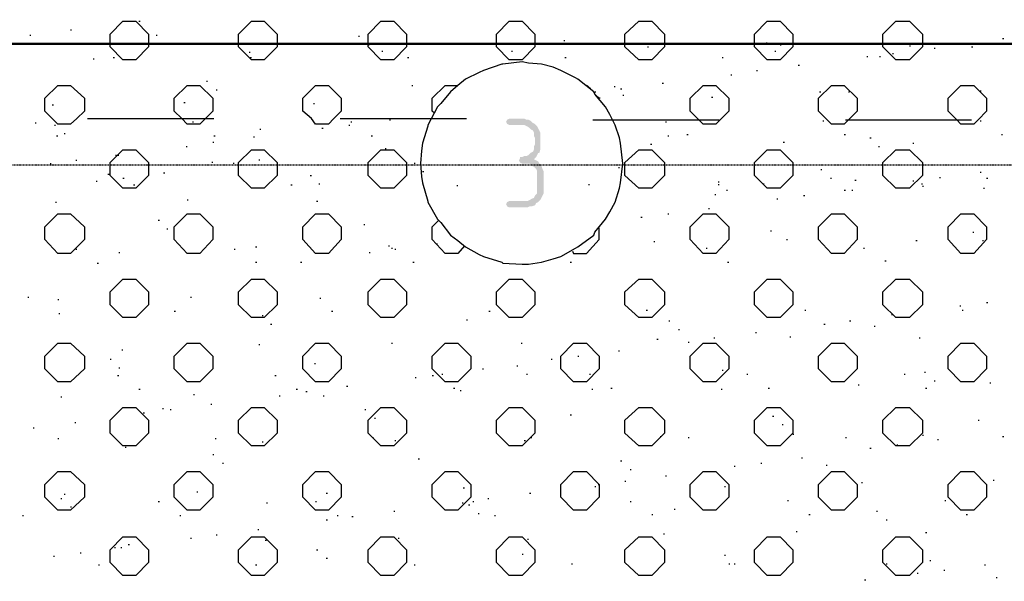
# Model space of a CAD drawing. Header units: millimetres. Extents: x -93479 to 1057970, y -66333 to 172656.
# Tile 49 of 145: x 149548 to 153445, y 47836 to 50060. Entities that reach past the tile are written whole.
import ezdxf

# ---------------------------------------------------------------- set-up
doc = ezdxf.new("R2010")
doc.units = ezdxf.units.MM
doc.linetypes.add('01 Штриховая _4 мм_', pattern=[6, 3.5, -2.5])
doc.layers.add('PDF _Геометрия', color=7, linetype='Continuous')
doc.layers.add('PDF _Сплошная заливка', color=7, linetype='Continuous')
doc.layers.add('РАЗМЕРЫ', color=7, linetype='Continuous', lineweight=9)

# ---------------------------------------------------------------- blocks, each defined once
blk = doc.blocks.new('геология 1')
at = {"layer": 'PDF _Сплошная заливка', "transparency": 33554559}
blk.add_hatch(color=7, dxfattribs=at).paths.add_polyline_path([(10.2884, -10.4786), (10.2684, -10.4786), (10.2651, -10.4803), (10.2634, -10.4836), (10.2651, -10.487), (10.2684, -10.4886), (10.2917, -10.4886), (10.2951, -10.4903), (10.2984, -10.492), (10.3017, -10.4953), (10.3051, -10.497), (10.3067, -10.5003), (10.3067, -10.5053), (10.3084, -10.5086), (10.3084, -10.5186), (10.3067, -10.522), (10.3067, -10.527), (10.3051, -10.5303), (10.3017, -10.532), (10.2984, -10.5353), (10.2951, -10.537), (10.2917, -10.537), (10.2884, -10.5386), (10.2851, -10.5386), (10.2851, -10.5403), (10.2834, -10.5436), (10.2851, -10.547), (10.2884, -10.5486), (10.3001, -10.5486), (10.3034, -10.552), (10.3067, -10.5536), (10.3101, -10.557), (10.3117, -10.5603), (10.3117, -10.5953), (10.3084, -10.5986), (10.3067, -10.602), (10.3034, -10.6036), (10.3001, -10.6053), (10.2967, -10.607), (10.2684, -10.607), (10.2651, -10.6086), (10.2634, -10.612), (10.2651, -10.6153), (10.2684, -10.617), (10.2967, -10.617), (10.3001, -10.6153), (10.3034, -10.6153), (10.3084, -10.6136), (10.3101, -10.6103), (10.3134, -10.6086), (10.3167, -10.6053), (10.3184, -10.602), (10.3201, -10.5986), (10.3217, -10.5953), (10.3217, -10.5603), (10.3201, -10.557), (10.3184, -10.552), (10.3151, -10.5486), (10.3134, -10.5453), (10.3101, -10.5436), (10.3067, -10.542), (10.3101, -10.5386), (10.3117, -10.5353), (10.3134, -10.532), (10.3151, -10.532), (10.3167, -10.527), (10.3167, -10.5003), (10.3151, -10.497), (10.3134, -10.4936), (10.3117, -10.4903), (10.3084, -10.487), (10.3051, -10.4853), (10.3017, -10.482), (10.2984, -10.4803), (10.2951, -10.4803), (10.2917, -10.4786)])
at = {"layer": 'PDF _Геометрия', "color": 7, "lineweight": 25}
for points in [[(9.6467, -10.367), (9.6467, -10.347), (9.6667, -10.327), (9.6867, -10.327), (9.7067, -10.347), (9.7067, -10.367), (9.6867, -10.387), (9.6667, -10.387)], [(9.8467, -10.367), (9.8467, -10.347), (9.8667, -10.327), (9.8867, -10.327), (9.9067, -10.347), (9.9067, -10.367), (9.8867, -10.387), (9.8667, -10.387)], [(10.0484, -10.367), (10.0484, -10.347), (10.0684, -10.327), (10.0884, -10.327), (10.1084, -10.347), (10.1084, -10.367), (10.0884, -10.387), (10.0684, -10.387)], [(10.2484, -10.367), (10.2484, -10.347), (10.2684, -10.327), (10.2884, -10.327), (10.3084, -10.347), (10.3084, -10.367), (10.2884, -10.387), (10.2684, -10.387)], [(10.4484, -10.367), (10.4484, -10.347), (10.4701, -10.327), (10.4901, -10.327), (10.5101, -10.347), (10.5101, -10.367), (10.4901, -10.387), (10.4701, -10.387)], [(10.6501, -10.367), (10.6501, -10.347), (10.6701, -10.327), (10.6901, -10.327), (10.7101, -10.347), (10.7101, -10.367), (10.6901, -10.387), (10.6701, -10.387)], [(10.8501, -10.367), (10.8501, -10.347), (10.8701, -10.327), (10.8917, -10.327), (10.9117, -10.347), (10.9117, -10.367), (10.8917, -10.387), (10.8701, -10.387)], [(10.4451, -10.5486), (10.4417, -10.517), (10.4401, -10.5086), (10.4334, -10.4886), (10.4251, -10.472), (10.4184, -10.4603), (10.4017, -10.4403), (10.4001, -10.437), (10.3751, -10.417), (10.3717, -10.4153), (10.3484, -10.4036), (10.3367, -10.3986), (10.3184, -10.3936), (10.2984, -10.392), (10.2884, -10.3903), (10.2584, -10.3936), (10.2567, -10.3936), (10.2284, -10.4036), (10.2217, -10.407), (10.2001, -10.417), (10.1884, -10.427), (10.1767, -10.437), (10.1617, -10.4553), (10.1567, -10.4603), (10.1417, -10.4886), (10.1417, -10.4903), (10.1334, -10.517), (10.1317, -10.5286), (10.1301, -10.5486), (10.1317, -10.5686), (10.1334, -10.5786), (10.1417, -10.607), (10.1417, -10.6086), (10.1567, -10.6353), (10.1617, -10.6403), (10.1767, -10.6603), (10.1884, -10.6686), (10.2001, -10.6786), (10.2217, -10.6903), (10.2284, -10.6936), (10.2567, -10.702), (10.2584, -10.7036), (10.2884, -10.7053), (10.2984, -10.7053), (10.3184, -10.702), (10.3367, -10.697), (10.3484, -10.6936), (10.3717, -10.6803), (10.3751, -10.6786), (10.4001, -10.6603), (10.4017, -10.6553), (10.4184, -10.6353), (10.4251, -10.6236), (10.4334, -10.6086), (10.4401, -10.587), (10.4417, -10.5786)], [(9.5451, -10.467), (9.5451, -10.447), (9.5651, -10.427), (9.5851, -10.427), (9.6067, -10.447), (9.6067, -10.467), (9.5951, -10.4786), (9.5851, -10.487), (9.5651, -10.487), (9.5567, -10.4786)], [(9.7467, -10.467), (9.7467, -10.447), (9.7667, -10.427), (9.7867, -10.427), (9.8067, -10.447), (9.8067, -10.467), (9.7951, -10.4786), (9.7867, -10.487), (9.7667, -10.487), (9.7584, -10.4786)], [(9.9467, -10.467), (9.9467, -10.447), (9.9667, -10.427), (9.9867, -10.427), (10.0067, -10.447), (10.0067, -10.467), (9.9951, -10.4786), (9.9867, -10.487), (9.9667, -10.487), (9.9601, -10.4786)], [(10.5501, -10.467), (10.5501, -10.447), (10.5701, -10.427), (10.5901, -10.427), (10.6101, -10.447), (10.6101, -10.467), (10.5967, -10.4803), (10.5901, -10.487), (10.5701, -10.487), (10.5634, -10.4803)], [(10.7501, -10.467), (10.7501, -10.447), (10.7701, -10.427), (10.7901, -10.427), (10.8101, -10.447), (10.8101, -10.467), (10.7967, -10.4803), (10.7901, -10.487), (10.7701, -10.487), (10.7634, -10.4803)], [(10.9517, -10.467), (10.9517, -10.447), (10.9717, -10.427), (10.9917, -10.427), (11.0117, -10.447), (11.0117, -10.467), (10.9984, -10.4803), (10.9917, -10.487), (10.9717, -10.487), (10.9651, -10.4803)], [(9.6467, -10.567), (9.6467, -10.547), (9.6667, -10.527), (9.6867, -10.527), (9.7067, -10.547), (9.7067, -10.567), (9.6867, -10.587), (9.6667, -10.587)], [(9.8467, -10.567), (9.8467, -10.547), (9.8667, -10.527), (9.8867, -10.527), (9.9067, -10.547), (9.9067, -10.567), (9.8867, -10.587), (9.8667, -10.587)], [(10.0484, -10.567), (10.0484, -10.547), (10.0684, -10.527), (10.0884, -10.527), (10.1084, -10.547), (10.1084, -10.567), (10.0884, -10.587), (10.0684, -10.587)], [(10.4484, -10.567), (10.4484, -10.547), (10.4701, -10.527), (10.4901, -10.527), (10.5101, -10.547), (10.5101, -10.567), (10.4901, -10.587), (10.4701, -10.587)], [(10.6501, -10.567), (10.6501, -10.547), (10.6701, -10.527), (10.6901, -10.527), (10.7101, -10.547), (10.7101, -10.567), (10.6901, -10.587), (10.6701, -10.587)], [(10.8501, -10.567), (10.8501, -10.547), (10.8701, -10.527), (10.8917, -10.527), (10.9117, -10.547), (10.9117, -10.567), (10.8917, -10.587), (10.8701, -10.587)], [(9.5451, -10.667), (9.5451, -10.647), (9.5651, -10.627), (9.5851, -10.627), (9.6067, -10.647), (9.6067, -10.667), (9.5851, -10.6886), (9.5651, -10.6886)], [(9.7467, -10.667), (9.7467, -10.647), (9.7667, -10.627), (9.7867, -10.627), (9.8067, -10.647), (9.8067, -10.667), (9.7867, -10.6886), (9.7667, -10.6886)], [(9.9467, -10.667), (9.9467, -10.647), (9.9667, -10.627), (9.9867, -10.627), (10.0067, -10.647), (10.0067, -10.667), (9.9867, -10.6886), (9.9667, -10.6886)], [(10.5501, -10.667), (10.5501, -10.647), (10.5701, -10.627), (10.5901, -10.627), (10.6101, -10.647), (10.6101, -10.667), (10.5901, -10.6886), (10.5701, -10.6886)], [(10.7501, -10.667), (10.7501, -10.647), (10.7701, -10.627), (10.7901, -10.627), (10.8101, -10.647), (10.8101, -10.667), (10.7901, -10.6886), (10.7701, -10.6886)], [(10.9517, -10.667), (10.9517, -10.647), (10.9717, -10.627), (10.9917, -10.627), (11.0117, -10.647), (11.0117, -10.667), (10.9917, -10.6886), (10.9717, -10.6886)], [(9.6467, -10.7686), (9.6467, -10.7486), (9.6667, -10.7286), (9.6867, -10.7286), (9.7067, -10.7486), (9.7067, -10.7686), (9.6867, -10.7886), (9.6667, -10.7886)], [(9.8467, -10.7686), (9.8467, -10.7486), (9.8667, -10.7286), (9.8867, -10.7286), (9.9067, -10.7486), (9.9067, -10.7686), (9.8867, -10.7886), (9.8667, -10.7886)], [(10.0484, -10.7686), (10.0484, -10.7486), (10.0684, -10.7286), (10.0884, -10.7286), (10.1084, -10.7486), (10.1084, -10.7686), (10.0884, -10.7886), (10.0684, -10.7886)], [(10.2484, -10.7686), (10.2484, -10.7486), (10.2684, -10.7286), (10.2884, -10.7286), (10.3084, -10.7486), (10.3084, -10.7686), (10.2884, -10.7886), (10.2684, -10.7886)], [(10.4484, -10.7686), (10.4484, -10.7486), (10.4701, -10.7286), (10.4901, -10.7286), (10.5101, -10.7486), (10.5101, -10.7686), (10.4901, -10.7886), (10.4701, -10.7886)], [(10.6501, -10.7686), (10.6501, -10.7486), (10.6701, -10.7286), (10.6901, -10.7286), (10.7101, -10.7486), (10.7101, -10.7686), (10.6901, -10.7886), (10.6701, -10.7886)], [(10.8501, -10.7686), (10.8501, -10.7486), (10.8701, -10.7286), (10.8917, -10.7286), (10.9117, -10.7486), (10.9117, -10.7686), (10.8917, -10.7886), (10.8701, -10.7886)], [(9.5451, -10.8686), (9.5451, -10.8486), (9.5651, -10.8286), (9.5851, -10.8286), (9.6067, -10.8486), (9.6067, -10.8686), (9.5851, -10.8886), (9.5651, -10.8886)], [(9.7467, -10.8686), (9.7467, -10.8486), (9.7667, -10.8286), (9.7867, -10.8286), (9.8067, -10.8486), (9.8067, -10.8686), (9.7867, -10.8886), (9.7667, -10.8886)], [(9.9467, -10.8686), (9.9467, -10.8486), (9.9667, -10.8286), (9.9867, -10.8286), (10.0067, -10.8486), (10.0067, -10.8686), (9.9867, -10.8886), (9.9667, -10.8886)], [(10.1484, -10.8686), (10.1484, -10.8486), (10.1684, -10.8286), (10.1884, -10.8286), (10.2084, -10.8486), (10.2084, -10.8686), (10.1884, -10.8886), (10.1684, -10.8886)], [(10.3484, -10.8686), (10.3484, -10.8486), (10.3684, -10.8286), (10.3884, -10.8286), (10.4084, -10.8486), (10.4084, -10.8686), (10.3884, -10.8886), (10.3684, -10.8886)], [(10.5501, -10.8686), (10.5501, -10.8486), (10.5701, -10.8286), (10.5901, -10.8286), (10.6101, -10.8486), (10.6101, -10.8686), (10.5901, -10.8886), (10.5701, -10.8886)], [(10.7501, -10.8686), (10.7501, -10.8486), (10.7701, -10.8286), (10.7901, -10.8286), (10.8101, -10.8486), (10.8101, -10.8686), (10.7901, -10.8886), (10.7701, -10.8886)], [(10.9517, -10.8686), (10.9517, -10.8486), (10.9717, -10.8286), (10.9917, -10.8286), (11.0117, -10.8486), (11.0117, -10.8686), (10.9917, -10.8886), (10.9717, -10.8886)], [(9.6467, -10.9686), (9.6467, -10.9486), (9.6667, -10.9286), (9.6867, -10.9286), (9.7067, -10.9486), (9.7067, -10.9686), (9.6867, -10.9886), (9.6667, -10.9886)], [(9.8467, -10.9686), (9.8467, -10.9486), (9.8667, -10.9286), (9.8867, -10.9286), (9.9067, -10.9486), (9.9067, -10.9686), (9.8867, -10.9886), (9.8667, -10.9886)], [(10.0484, -10.9686), (10.0484, -10.9486), (10.0684, -10.9286), (10.0884, -10.9286), (10.1084, -10.9486), (10.1084, -10.9686), (10.0884, -10.9886), (10.0684, -10.9886)], [(10.2484, -10.9686), (10.2484, -10.9486), (10.2684, -10.9286), (10.2884, -10.9286), (10.3084, -10.9486), (10.3084, -10.9686), (10.2884, -10.9886), (10.2684, -10.9886)], [(10.4484, -10.9686), (10.4484, -10.9486), (10.4701, -10.9286), (10.4901, -10.9286), (10.5101, -10.9486), (10.5101, -10.9686), (10.4901, -10.9886), (10.4701, -10.9886)], [(10.6501, -10.9686), (10.6501, -10.9486), (10.6701, -10.9286), (10.6901, -10.9286), (10.7101, -10.9486), (10.7101, -10.9686), (10.6901, -10.9886), (10.6701, -10.9886)], [(10.8501, -10.9686), (10.8501, -10.9486), (10.8701, -10.9286), (10.8917, -10.9286), (10.9117, -10.9486), (10.9117, -10.9686), (10.8917, -10.9886), (10.8701, -10.9886)], [(9.5451, -11.0686), (9.5451, -11.0486), (9.5651, -11.0286), (9.5851, -11.0286), (9.6067, -11.0486), (9.6067, -11.0686), (9.5851, -11.0886), (9.5651, -11.0886)], [(9.7467, -11.0686), (9.7467, -11.0486), (9.7667, -11.0286), (9.7867, -11.0286), (9.8067, -11.0486), (9.8067, -11.0686), (9.7867, -11.0886), (9.7667, -11.0886)], [(9.9467, -11.0686), (9.9467, -11.0486), (9.9667, -11.0286), (9.9867, -11.0286), (10.0067, -11.0486), (10.0067, -11.0686), (9.9867, -11.0886), (9.9667, -11.0886)], [(10.1484, -11.0686), (10.1484, -11.0486), (10.1684, -11.0286), (10.1884, -11.0286), (10.2084, -11.0486), (10.2084, -11.0686), (10.1884, -11.0886), (10.1684, -11.0886)], [(10.3484, -11.0686), (10.3484, -11.0486), (10.3684, -11.0286), (10.3884, -11.0286), (10.4084, -11.0486), (10.4084, -11.0686), (10.3884, -11.0886), (10.3684, -11.0886)], [(10.5501, -11.0686), (10.5501, -11.0486), (10.5701, -11.0286), (10.5901, -11.0286), (10.6101, -11.0486), (10.6101, -11.0686), (10.5901, -11.0886), (10.5701, -11.0886)], [(10.7501, -11.0686), (10.7501, -11.0486), (10.7701, -11.0286), (10.7901, -11.0286), (10.8101, -11.0486), (10.8101, -11.0686), (10.7901, -11.0886), (10.7701, -11.0886)], [(10.9517, -11.0686), (10.9517, -11.0486), (10.9717, -11.0286), (10.9917, -11.0286), (11.0117, -11.0486), (11.0117, -11.0686), (10.9917, -11.0886), (10.9717, -11.0886)], [(9.6467, -11.1703), (9.6467, -11.1503), (9.6667, -11.1303), (9.6867, -11.1303), (9.7067, -11.1503), (9.7067, -11.1703), (9.6867, -11.1903), (9.6667, -11.1903)], [(9.8467, -11.1703), (9.8467, -11.1503), (9.8667, -11.1303), (9.8867, -11.1303), (9.9067, -11.1503), (9.9067, -11.1703), (9.8867, -11.1903), (9.8667, -11.1903)], [(10.0484, -11.1703), (10.0484, -11.1503), (10.0684, -11.1303), (10.0884, -11.1303), (10.1084, -11.1503), (10.1084, -11.1703), (10.0884, -11.1903), (10.0684, -11.1903)], [(10.2484, -11.1703), (10.2484, -11.1503), (10.2684, -11.1303), (10.2884, -11.1303), (10.3084, -11.1503), (10.3084, -11.1703), (10.2884, -11.1903), (10.2684, -11.1903)], [(10.4484, -11.1703), (10.4484, -11.1503), (10.4701, -11.1303), (10.4901, -11.1303), (10.5101, -11.1503), (10.5101, -11.1703), (10.4901, -11.1903), (10.4701, -11.1903)], [(10.6501, -11.1703), (10.6501, -11.1503), (10.6701, -11.1303), (10.6901, -11.1303), (10.7101, -11.1503), (10.7101, -11.1703), (10.6901, -11.1903), (10.6701, -11.1903)], [(10.8501, -11.1703), (10.8501, -11.1503), (10.8701, -11.1303), (10.8917, -11.1303), (10.9117, -11.1503), (10.9117, -11.1703), (10.8917, -11.1903), (10.8701, -11.1903)]]:
    blk.add_lwpolyline(points, close=True, dxfattribs=at)
for points in [[(9.6917, -10.327), (9.6934, -10.327)], [(9.5217, -10.3486), (9.5234, -10.3486)], [(9.5851, -10.3403), (9.5867, -10.3403)], [(9.7184, -10.3486), (9.7201, -10.3486)], [(10.0334, -10.3503), (10.0351, -10.3503)], [(10.0484, -10.3636), (10.0501, -10.3636)], [(10.3534, -10.357), (10.3551, -10.357)], [(10.6684, -10.3603), (10.6701, -10.3603)], [(10.6901, -10.3636), (10.6917, -10.3636)], [(10.8917, -10.3653), (10.8934, -10.3653)], [(11.0367, -10.3536), (11.0384, -10.3536)], [(9.8634, -10.3753), (9.8651, -10.3753)], [(10.0701, -10.3736), (10.0717, -10.3736)], [(10.2717, -10.3736), (10.2734, -10.3736)], [(10.4834, -10.367), (10.4851, -10.367)], [(10.6817, -10.3736), (10.6834, -10.3736)], [(10.8651, -10.377), (10.8667, -10.377)], [(10.9301, -10.3686), (10.9317, -10.3686)], [(10.9884, -10.367), (10.9901, -10.367)], [(9.6201, -10.3853), (9.6217, -10.3853)], [(9.6517, -10.3836), (9.6534, -10.3836)], [(9.8651, -10.3836), (9.8667, -10.3836)], [(10.1101, -10.3836), (10.1117, -10.3836)], [(10.3551, -10.3836), (10.3567, -10.3836)], [(10.6001, -10.3836), (10.6017, -10.3836)], [(10.7184, -10.3953), (10.7201, -10.3953)], [(10.8251, -10.382), (10.8267, -10.382)], [(10.8451, -10.382), (10.8467, -10.382)], [(10.6134, -10.4103), (10.6151, -10.4103)], [(10.6534, -10.4036), (10.6551, -10.4036)], [(9.7967, -10.4203), (9.7984, -10.4203)], [(10.5067, -10.4236), (10.5084, -10.4236)], [(9.8117, -10.4336), (9.8134, -10.4336)], [(10.1167, -10.427), (10.1184, -10.427)], [(10.1517, -10.4703), (10.1484, -10.467), (10.1484, -10.447), (10.1684, -10.427), (10.1884, -10.427)], [(10.3951, -10.432), (10.3884, -10.427), (10.3901, -10.427)], [(10.4017, -10.437), (10.4034, -10.437)], [(10.4101, -10.447), (10.4084, -10.447), (10.4034, -10.442)], [(10.4317, -10.4286), (10.4334, -10.4286)], [(10.4417, -10.432), (10.4434, -10.432)], [(10.4451, -10.442), (10.4467, -10.442)], [(10.7517, -10.437), (10.7534, -10.437)], [(10.7967, -10.437), (10.7984, -10.437)], [(11.0017, -10.4353), (11.0034, -10.4353)], [(9.5567, -10.457), (9.5584, -10.457)], [(9.7617, -10.4536), (9.7634, -10.4536)], [(9.9634, -10.4553), (9.9651, -10.4553)], [(10.5834, -10.4453), (10.5851, -10.4453)], [(9.5301, -10.4853), (9.5317, -10.4853)], [(9.6117, -10.4786), (9.8084, -10.4786)], [(9.7751, -10.4836), (9.7767, -10.4836)], [(10.0051, -10.4786), (10.2017, -10.4786)], [(10.0217, -10.4836), (10.0234, -10.4836)], [(10.0817, -10.4803), (10.0834, -10.4803)], [(10.3984, -10.4803), (10.5951, -10.4803)], [(10.5117, -10.4836), (10.5134, -10.4836)], [(10.7567, -10.482), (10.7584, -10.482)], [(10.7917, -10.4803), (10.9884, -10.4803)], [(11.0017, -10.482), (11.0034, -10.482)], [(9.5601, -10.4886), (9.5617, -10.4886)], [(9.5751, -10.502), (9.5767, -10.502)], [(9.8801, -10.4953), (9.8817, -10.4953)], [(9.9767, -10.4936), (9.9784, -10.4936)], [(10.0184, -10.4886), (10.0201, -10.4886)], [(9.5634, -10.5053), (9.5651, -10.5053)], [(9.8067, -10.5153), (9.8084, -10.5153)], [(9.8084, -10.5053), (9.8101, -10.5053)], [(9.8701, -10.507), (9.8717, -10.507)], [(10.0534, -10.5053), (10.0551, -10.5053)], [(10.4884, -10.5186), (10.4901, -10.5186)], [(10.5151, -10.5053), (10.5167, -10.5053)], [(10.5451, -10.5036), (10.5467, -10.5036)], [(10.6951, -10.5153), (10.6967, -10.5153)], [(10.7901, -10.5036), (10.7917, -10.5036)], [(10.8301, -10.5086), (10.8317, -10.5086)], [(10.8967, -10.517), (10.8984, -10.517)], [(11.0351, -10.5036), (11.0367, -10.5036)], [(9.7651, -10.522), (9.7667, -10.522)], [(9.8684, -10.527), (9.8701, -10.527)], [(10.0751, -10.5253), (10.0767, -10.5253)], [(10.8434, -10.522), (10.8451, -10.522)], [(9.5534, -10.5486), (9.5551, -10.5486)], [(9.5934, -10.5436), (9.5951, -10.5436)], [(9.6551, -10.5353), (9.6567, -10.5353)], [(9.6584, -10.5353), (9.6601, -10.5353)], [(9.8051, -10.5462), (9.8067, -10.5462)], [(9.8384, -10.5479), (9.8401, -10.5479)], [(9.8784, -10.5429), (9.8801, -10.5429)], [(10.1201, -10.5479), (10.1217, -10.5479)], [(9.7301, -10.5629), (9.7317, -10.5629)], [(10.1334, -10.5612), (10.1351, -10.5612)], [(10.4384, -10.5546), (10.4401, -10.5546)], [(10.7534, -10.5579), (10.7551, -10.5579)], [(11.0017, -10.562), (11.0034, -10.562)], [(9.6251, -10.5762), (9.6267, -10.5762)], [(9.6434, -10.5653), (9.6451, -10.5653)], [(9.6667, -10.5712), (9.6684, -10.5712)], [(9.9584, -10.567), (9.9601, -10.567)], [(10.5934, -10.577), (10.5951, -10.577)], [(10.7684, -10.5712), (10.7701, -10.5712)], [(10.8067, -10.5746), (10.8084, -10.5746)], [(10.8967, -10.5753), (10.8984, -10.5753)], [(10.9384, -10.5703), (10.9401, -10.5703)], [(11.0117, -10.5712), (11.0134, -10.5712)], [(9.6834, -10.582), (9.6851, -10.582)], [(9.9284, -10.582), (9.9301, -10.582)], [(9.9717, -10.5803), (9.9734, -10.5803)], [(10.1867, -10.5829), (10.1884, -10.5829)], [(10.3917, -10.5812), (10.3934, -10.5812)], [(10.5934, -10.5812), (10.5951, -10.5812)], [(10.6067, -10.5903), (10.6084, -10.5903)], [(10.6634, -10.5803), (10.6651, -10.5803)], [(10.7901, -10.5903), (10.7917, -10.5903)], [(10.8017, -10.5903), (10.8034, -10.5903)], [(10.9101, -10.5803), (10.9117, -10.5803)], [(10.9117, -10.5836), (10.9134, -10.5836)], [(11.0067, -10.587), (11.0084, -10.587)], [(9.5617, -10.6086), (9.5634, -10.6086)], [(9.7667, -10.6053), (9.7684, -10.6053)], [(9.9684, -10.607), (9.9701, -10.607)], [(10.5884, -10.597), (10.5901, -10.597)], [(10.6851, -10.6036), (10.6867, -10.6036)], [(10.7267, -10.5986), (10.7284, -10.5986)], [(10.5784, -10.6186), (10.5801, -10.6186)], [(9.7217, -10.637), (9.7234, -10.637)], [(10.1984, -10.677), (10.1884, -10.6886), (10.1684, -10.6886), (10.1484, -10.667), (10.1484, -10.647), (10.1584, -10.637)], [(10.4734, -10.632), (10.4751, -10.632)], [(10.5151, -10.627), (10.5167, -10.627)], [(9.7351, -10.6503), (9.7367, -10.6503)], [(10.0417, -10.6436), (10.0434, -10.6436)], [(10.3667, -10.6853), (10.3684, -10.6886), (10.3884, -10.6886), (10.4084, -10.667), (10.4084, -10.6486)], [(10.6751, -10.6536), (10.6767, -10.6536)], [(10.9901, -10.6553), (10.9917, -10.6553)], [(10.4934, -10.6703), (10.4951, -10.6703)], [(10.7001, -10.667), (10.7017, -10.667)], [(10.9017, -10.6686), (10.9034, -10.6686)], [(11.0051, -10.6686), (11.0067, -10.6686)], [(9.5934, -10.682), (9.5951, -10.682)], [(9.6601, -10.687), (9.6617, -10.687)], [(9.8401, -10.682), (9.8417, -10.682)], [(9.8734, -10.6786), (9.8751, -10.6786)], [(10.0501, -10.687), (10.0517, -10.687)], [(10.0801, -10.677), (10.0817, -10.677)], [(10.0851, -10.6803), (10.0867, -10.6803)], [(10.0901, -10.682), (10.0917, -10.682)], [(10.1551, -10.6736), (10.1567, -10.6736)], [(10.5751, -10.6803), (10.5767, -10.6803)], [(10.8201, -10.6803), (10.8217, -10.6803)], [(9.8734, -10.702), (9.8751, -10.702)], [(9.9434, -10.702), (9.9451, -10.702)], [(10.1184, -10.702), (10.1201, -10.702)], [(10.3634, -10.702), (10.3651, -10.702)], [(10.6084, -10.702), (10.6101, -10.702)], [(10.8534, -10.7003), (10.8551, -10.7003)], [(9.6267, -10.7036), (9.6284, -10.7036)], [(9.5184, -10.757), (9.5201, -10.757)], [(9.5651, -10.7603), (9.5667, -10.7603)], [(9.7717, -10.757), (9.7734, -10.757)], [(9.9734, -10.7586), (9.9751, -10.7586)], [(9.7467, -10.7786), (9.7484, -10.7786)], [(9.9917, -10.7786), (9.9934, -10.7786)], [(10.2367, -10.7786), (10.2384, -10.7786)], [(10.4817, -10.777), (10.4834, -10.777)], [(10.7284, -10.777), (10.7301, -10.777)], [(10.9701, -10.7703), (10.9717, -10.7703)], [(10.9734, -10.777), (10.9751, -10.777)], [(11.0117, -10.7653), (11.0134, -10.7653)], [(9.5667, -10.782), (9.5684, -10.782)], [(9.8834, -10.7853), (9.8851, -10.7853)], [(10.2017, -10.792), (10.2034, -10.792)], [(10.5167, -10.7936), (10.5184, -10.7936)], [(10.7984, -10.7936), (10.8001, -10.7936)], [(10.8634, -10.7836), (10.8651, -10.7836)], [(9.8967, -10.7986), (9.8984, -10.7986)], [(10.5317, -10.807), (10.5334, -10.807)], [(10.7584, -10.7986), (10.7601, -10.7986)], [(10.8367, -10.802), (10.8384, -10.802)], [(10.4984, -10.822), (10.5001, -10.822)], [(10.5867, -10.8203), (10.5884, -10.8203)], [(10.6517, -10.812), (10.6534, -10.812)], [(10.7051, -10.8186), (10.7067, -10.8186)], [(10.9067, -10.8203), (10.9084, -10.8203)], [(9.6651, -10.8386), (9.6667, -10.8386)], [(9.8784, -10.8303), (9.8801, -10.8303)], [(10.0851, -10.8286), (10.0867, -10.8286)], [(10.2867, -10.8286), (10.2884, -10.8286)], [(10.4384, -10.8403), (10.4401, -10.8403)], [(10.5467, -10.827), (10.5484, -10.827)], [(9.6467, -10.8536), (9.6484, -10.8536)], [(10.3334, -10.8536), (10.3351, -10.8536)], [(10.3751, -10.8486), (10.3767, -10.8486)], [(9.6601, -10.867), (9.6617, -10.867)], [(9.9651, -10.8603), (9.9667, -10.8603)], [(10.2267, -10.8686), (10.2284, -10.8686)], [(10.2801, -10.8636), (10.2817, -10.8636)], [(10.6001, -10.8703), (10.6017, -10.8703)], [(9.6584, -10.8786), (9.6601, -10.8786)], [(9.9034, -10.8786), (9.9051, -10.8786)], [(10.1217, -10.882), (10.1234, -10.882)], [(10.1484, -10.8786), (10.1501, -10.8786)], [(10.1634, -10.877), (10.1651, -10.877)], [(10.2951, -10.877), (10.2967, -10.877)], [(10.3934, -10.877), (10.3951, -10.877)], [(10.6384, -10.877), (10.6401, -10.877)], [(10.8834, -10.877), (10.8851, -10.877)], [(10.9151, -10.8736), (10.9167, -10.8736)], [(9.6917, -10.9003), (9.6934, -10.9003)], [(9.9367, -10.9003), (9.9384, -10.9003)], [(10.0151, -10.8953), (10.0167, -10.8953)], [(10.1817, -10.8986), (10.1834, -10.8986)], [(10.1917, -10.902), (10.1934, -10.902)], [(10.3967, -10.9003), (10.3984, -10.9003)], [(10.4267, -10.8986), (10.4284, -10.8986)], [(10.5984, -10.9003), (10.6001, -10.9003)], [(10.6717, -10.8986), (10.6734, -10.8986)], [(10.8117, -10.8936), (10.8134, -10.8936)], [(10.9167, -10.8986), (10.9184, -10.8986)], [(10.9301, -10.887), (10.9317, -10.887)], [(11.0167, -10.8903), (11.0184, -10.8903)], [(9.5701, -10.912), (9.5717, -10.912)], [(9.7767, -10.9086), (9.7784, -10.9086)], [(9.9101, -10.9103), (9.9117, -10.9103)], [(9.9517, -10.9036), (9.9534, -10.9036)], [(9.9784, -10.9103), (9.9801, -10.9103)], [(9.7284, -10.9303), (9.7301, -10.9303)], [(9.7401, -10.932), (9.7417, -10.932)], [(9.8034, -10.9236), (9.8051, -10.9236)], [(10.0434, -10.932), (10.0451, -10.932)], [(9.6984, -10.937), (9.7001, -10.937)], [(10.0584, -10.9453), (10.0601, -10.9453)], [(10.3634, -10.9403), (10.3651, -10.9403)], [(10.6784, -10.942), (10.6801, -10.942)], [(9.5267, -10.9603), (9.5284, -10.9603)], [(9.5917, -10.952), (9.5934, -10.952)], [(10.6934, -10.9553), (10.6951, -10.9553)], [(10.9984, -10.9486), (11.0001, -10.9486)], [(9.5651, -10.977), (9.5667, -10.977)], [(9.8101, -10.977), (9.8117, -10.977)], [(10.0551, -10.9753), (10.0567, -10.9753)], [(10.3017, -10.9753), (10.3034, -10.9753)], [(10.5034, -10.9736), (10.5051, -10.9736)], [(10.5467, -10.9753), (10.5484, -10.9753)], [(10.7101, -10.9703), (10.7117, -10.9703)], [(10.7917, -10.9753), (10.7934, -10.9753)], [(10.9117, -10.972), (10.9134, -10.972)], [(10.9351, -10.9786), (10.9367, -10.9786)], [(11.0367, -10.9736), (11.0384, -10.9736)], [(9.6701, -10.9903), (9.6717, -10.9903)], [(9.8834, -10.982), (9.8851, -10.982)], [(10.0901, -10.9803), (10.0917, -10.9803)], [(10.2917, -10.9803), (10.2934, -10.9803)], [(10.8301, -10.992), (10.8317, -10.992)], [(10.8717, -10.987), (10.8734, -10.987)], [(9.8067, -11.002), (9.8084, -11.002)], [(10.1267, -11.0086), (10.1284, -11.0086)], [(10.7234, -11.007), (10.7251, -11.007)], [(9.8217, -11.0153), (9.8234, -11.0153)], [(10.4417, -11.012), (10.4434, -11.012)], [(10.6184, -11.0203), (10.6201, -11.0203)], [(10.6601, -11.0153), (10.6617, -11.0153)], [(10.7617, -11.0186), (10.7634, -11.0186)], [(10.4567, -11.0253), (10.4584, -11.0253)], [(10.5117, -11.0353), (10.5134, -11.0353)], [(10.1967, -11.0536), (10.1984, -11.0536)], [(10.4017, -11.052), (10.4034, -11.052)], [(10.4067, -11.0486), (10.4084, -11.0486)], [(10.4484, -11.0436), (10.4501, -11.0436)], [(10.6034, -11.052), (10.6051, -11.052)], [(10.8167, -11.0453), (10.8184, -11.0453)], [(11.0217, -11.042), (11.0234, -11.042)], [(9.5701, -11.0703), (9.5717, -11.0703)], [(9.5751, -11.0636), (9.5767, -11.0636)], [(9.7817, -11.0603), (9.7834, -11.0603)], [(9.9834, -11.062), (9.9851, -11.062)], [(10.2351, -11.0703), (10.2367, -11.0703)], [(10.3001, -11.062), (10.3017, -11.062)], [(9.5851, -11.0836), (9.5867, -11.0836)], [(9.7217, -11.0753), (9.7234, -11.0753)], [(9.8901, -11.077), (9.8917, -11.077)], [(9.9667, -11.0753), (9.9684, -11.0753)], [(10.1951, -11.077), (10.1967, -11.077)], [(10.2051, -11.0803), (10.2067, -11.0803)], [(10.2117, -11.0753), (10.2134, -11.0753)], [(10.4567, -11.0753), (10.4584, -11.0753)], [(10.7017, -11.0736), (10.7034, -11.0736)], [(10.9467, -11.0736), (10.9484, -11.0736)], [(9.5101, -11.097), (9.5117, -11.097)], [(9.7551, -11.097), (9.7567, -11.097)], [(10.0001, -11.097), (10.0017, -11.097)], [(10.0234, -11.0986), (10.0251, -11.0986)], [(10.0884, -11.0903), (10.0901, -11.0903)], [(10.2201, -11.0936), (10.2217, -11.0936)], [(10.2451, -11.097), (10.2467, -11.097)], [(10.4901, -11.0953), (10.4917, -11.0953)], [(10.5251, -11.087), (10.5267, -11.087)], [(10.7351, -11.0953), (10.7367, -11.0953)], [(10.8401, -11.0903), (10.8417, -11.0903)], [(10.9801, -11.0953), (10.9817, -11.0953)], [(9.9834, -11.1036), (9.9851, -11.1036)], [(10.8551, -11.1036), (10.8567, -11.1036)], [(9.7717, -11.132), (9.7734, -11.132)], [(9.8117, -11.127), (9.8134, -11.127)], [(9.8767, -11.1186), (9.8784, -11.1186)], [(10.0951, -11.132), (10.0967, -11.132)], [(10.5084, -11.1253), (10.5101, -11.1253)], [(10.7151, -11.122), (10.7167, -11.122)], [(10.9167, -11.1236), (10.9184, -11.1236)], [(9.6534, -11.147), (9.6551, -11.147)], [(9.6634, -11.147), (9.6651, -11.147)], [(9.6751, -11.142), (9.6767, -11.142)], [(9.8884, -11.1353), (9.8901, -11.1353)], [(10.2967, -11.1336), (10.2984, -11.1336)], [(9.5584, -11.1603), (9.5601, -11.1603)], [(9.6001, -11.1553), (9.6017, -11.1553)], [(9.9684, -11.1503), (9.9701, -11.1503)], [(10.2884, -11.157), (10.2901, -11.157)], [(10.6034, -11.1586), (10.6051, -11.1586)], [(9.6284, -11.1736), (9.6301, -11.1736)], [(9.8734, -11.1736), (9.8751, -11.1736)], [(9.9834, -11.1636), (9.9851, -11.1636)], [(10.1201, -11.1736), (10.1217, -11.1736)], [(10.3651, -11.172), (10.3667, -11.172)], [(10.6101, -11.172), (10.6117, -11.172)], [(10.6184, -11.172), (10.6201, -11.172)], [(10.8551, -11.172), (10.8567, -11.172)], [(10.9234, -11.167), (10.9251, -11.167)], [(11.0084, -11.1736), (11.0101, -11.1736)], [(10.9034, -11.187), (10.9051, -11.187)], [(10.9451, -11.182), (10.9467, -11.182)], [(10.8217, -11.197), (10.8234, -11.197)], [(11.0267, -11.1936), (11.0284, -11.1936)]]:
    blk.add_lwpolyline(points, dxfattribs=at)
blk.add_arc((8.2747, 20.7275), 32.2143, 258.48702, 278.49182, dxfattribs=at)

msp = doc.modelspace()

# ---------------------------------------------------------------- linework, layer by layer
at = {"layer": 'PDF _Геометрия', "color": 7, "linetype": '01 Штриховая _4 мм_', "lineweight": 25}
msp.add_lwpolyline([(133133.4, 55754.4), (156860.7, 55754.4), (156860.7, 49483.4), (133133.4, 49483.4)], close=True, dxfattribs=at)
at = {"layer": 'РАЗМЕРЫ', "color": 7, "lineweight": 50}
msp.add_lwpolyline([(139036.2, 42554.2), (156451.1, 42554.2), (156394.6, 49964.1), (138979.7, 49964.1)], dxfattribs=at)

# ---------------------------------------------------------------- block references
at = {"color": 7, "xscale": 2541.29606099, "yscale": 2541.29606099, "zscale": 2541.29606099}
msp.add_blockref('геология 1', (125390.7, 76297.3), dxfattribs=at)

doc.saveas('drawing.dxf')
